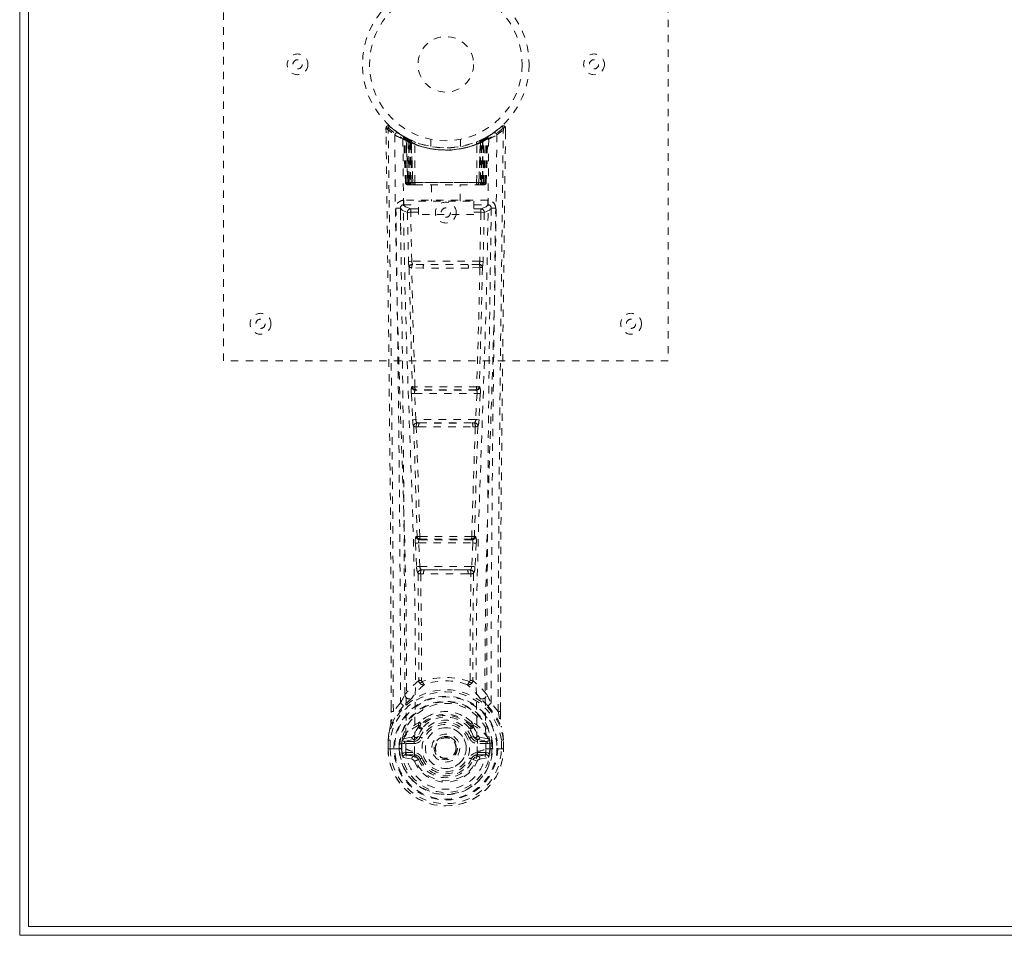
# Model space of a CAD drawing. Header units: inches. Extents: x 2.8 to 62.3, y 15.9 to 39.4.
# Tile 1 of 4: x 2.8 to 16.1, y 15.9 to 28.3. Entities that reach past the tile are written whole.
import ezdxf

# ---------------------------------------------------------------- set-up
doc = ezdxf.new("R2010")
doc.units = ezdxf.units.IN
doc.header["$MEASUREMENT"] = 0
doc.linetypes.add('SLD-Dashed', pattern=[0.075, 0.05, -0.025])
doc.linetypes.add('SLD-Solid', pattern=[0])

msp = doc.modelspace()

# ---------------------------------------------------------------- linework, layer by layer
at = {"color": 7, "linetype": 'SLD-Solid', "lineweight": 15}
for p, q in [((2.841, 15.936), (2.841, 39.436)), ((2.959, 39.318), (2.959, 16.054)), ((2.959, 16.054), (2.959, 39.318)), ((2.959, 16.054), (62.223, 16.054)), ((62.223, 16.054), (2.959, 16.054)), ((62.341, 15.936), (2.841, 15.936))]:
    msp.add_line(p, q, dxfattribs=at)
at = {"color": 7, "linetype": 'SLD-Dashed', "lineweight": 0}
for p, q in [((5.591, 23.686), (5.591, 31.686)), ((11.591, 31.686), (11.591, 23.686)), ((7.814, 26.828), (7.835, 26.85)), ((7.876, 26.815), (7.833, 26.849)), ((9.348, 26.849), (9.307, 26.815)), ((7.784, 26.827), (7.785, 26.76)), ((8.023, 26.712), (8.01, 26.72)), ((8.029, 26.708), (8.015, 26.716)), ((9.172, 26.72), (9.159, 26.712)), ((9.398, 26.828), (9.368, 26.828)), ((9.395, 26.764), (9.396, 26.828)), ((9.397, 26.761), (9.398, 26.828)), ((9.397, 26.761), (9.397, 26.827)), ((8.038, 26.688), (8.024, 26.696)), ((8.045, 26.09), (8.024, 26.696)), ((8.058, 26.09), (8.038, 26.688)), ((8.076, 26.684), (8.041, 26.702)), ((8.125, 26.642), (8.056, 26.677)), ((8.077, 26.09), (8.056, 26.677)), ((8.057, 26.68), (8.079, 26.087)), ((8.07, 26.687), (8.096, 26.673)), ((8.084, 26.647), (8.096, 26.673)), ((8.084, 26.647), (8.084, 26.09)), ((8.091, 26.644), (8.084, 26.647)), ((8.091, 26.644), (8.104, 26.67)), ((8.091, 26.09), (8.091, 26.644)), ((8.108, 26.668), (8.093, 26.675)), ((8.096, 26.673), (8.104, 26.67)), ((8.097, 26.641), (8.11, 26.667)), ((8.098, 26.09), (8.097, 26.641)), ((8.097, 26.641), (8.104, 26.637)), ((8.104, 26.637), (8.116, 26.664)), ((8.104, 26.637), (8.104, 26.09)), ((8.109, 26.667), (8.108, 26.668)), ((8.116, 26.632), (8.128, 26.658)), ((8.116, 26.632), (8.116, 26.09)), ((8.122, 26.629), (8.116, 26.632)), ((8.122, 26.629), (8.134, 26.656)), ((8.122, 26.09), (8.122, 26.629)), ((8.125, 26.642), (8.126, 26.641)), ((8.144, 26.09), (8.125, 26.642)), ((8.126, 26.641), (8.145, 26.09)), ((8.128, 26.658), (8.134, 26.656)), ((8.175, 26.09), (8.171, 26.612)), ((8.391, 26.675), (8.391, 26.579)), ((8.791, 26.579), (8.791, 26.675)), ((9.007, 26.09), (9.011, 26.612)), ((9.037, 26.09), (9.056, 26.641)), ((9.057, 26.642), (9.038, 26.09)), ((9.048, 26.656), (9.054, 26.658)), ((9.048, 26.656), (9.06, 26.629)), ((9.054, 26.658), (9.066, 26.632)), ((9.056, 26.641), (9.057, 26.642)), ((9.126, 26.677), (9.057, 26.642)), ((9.066, 26.632), (9.06, 26.629)), ((9.06, 26.629), (9.06, 26.09)), ((9.073, 26.667), (9.066, 26.664)), ((9.066, 26.664), (9.078, 26.637)), ((9.066, 26.09), (9.066, 26.632)), ((9.081, 26.671), (9.072, 26.667)), ((9.072, 26.667), (9.085, 26.641)), ((9.074, 26.668), (9.073, 26.667)), ((9.141, 26.702), (9.074, 26.668)), ((9.078, 26.67), (9.085, 26.673)), ((9.078, 26.67), (9.091, 26.644)), ((9.078, 26.637), (9.085, 26.641)), ((9.078, 26.09), (9.078, 26.637)), ((9.085, 26.641), (9.084, 26.09)), ((9.085, 26.673), (9.094, 26.677)), ((9.085, 26.673), (9.098, 26.647)), ((9.098, 26.647), (9.091, 26.644)), ((9.091, 26.644), (9.091, 26.09)), ((9.098, 26.09), (9.098, 26.647)), ((9.103, 26.087), (9.125, 26.68)), ((9.105, 26.09), (9.126, 26.677)), ((9.123, 26.09), (9.144, 26.688)), ((9.137, 26.09), (9.158, 26.696)), ((9.158, 26.696), (9.144, 26.688)), ((8.045, 26.09), (8.058, 26.09)), ((8.077, 26.09), (8.144, 26.09)), ((8.084, 26.09), (8.091, 26.09)), ((8.085, 26.061), (8.092, 26.061)), ((8.088, 26.061), (8.098, 26.061)), ((9.091, 26.09), (8.091, 26.09)), ((8.104, 26.09), (8.098, 26.09)), ((8.098, 26.061), (8.105, 26.061)), ((8.104, 26.09), (9.078, 26.09)), ((8.107, 26.061), (8.161, 26.061)), ((8.116, 26.09), (8.122, 26.09)), ((8.117, 26.061), (8.123, 26.061)), ((9.06, 26.09), (8.122, 26.09)), ((8.161, 26.061), (8.123, 26.061)), ((8.145, 26.09), (8.144, 26.09)), ((8.174, 26.061), (8.182, 26.061)), ((8.175, 26.09), (9.007, 26.09)), ((8.182, 26.061), (9, 26.061)), ((8.396, 26.061), (8.396, 25.839)), ((8.786, 25.839), (8.786, 26.061)), ((9, 26.061), (9.007, 26.061)), ((9.021, 26.061), (9.075, 26.061)), ((9.059, 26.061), (9.021, 26.061)), ((9.038, 26.09), (9.037, 26.09)), ((9.038, 26.09), (9.105, 26.09)), ((9.059, 26.061), (9.065, 26.061)), ((9.06, 26.09), (9.066, 26.09)), ((9.077, 26.061), (9.084, 26.061)), ((9.084, 26.09), (9.078, 26.09)), ((9.084, 26.061), (9.094, 26.061)), ((9.09, 26.061), (9.097, 26.061)), ((9.091, 26.09), (9.098, 26.09)), ((9.123, 26.09), (9.137, 26.09)), ((8.023, 25.852), (8.023, 25.792)), ((9.159, 25.852), (8.023, 25.852)), ((8.023, 25.792), (8.221, 25.792)), ((8.221, 25.659), (8.221, 25.839)), ((8.221, 25.839), (8.971, 25.839)), ((8.971, 25.839), (8.971, 25.659)), ((8.971, 25.792), (9.159, 25.792)), ((9.159, 25.792), (9.159, 25.852)), ((7.98, 25.754), (7.978, 25.746)), ((7.979, 25.744), (7.982, 25.456)), ((8.072, 25.689), (8.088, 25.028)), ((8.117, 25.735), (8.117, 25.69)), ((8.221, 25.735), (8.117, 25.735)), ((8.132, 25.029), (8.117, 25.69)), ((8.221, 25.69), (8.117, 25.69)), ((8.971, 25.659), (8.221, 25.659)), ((9.065, 25.735), (8.971, 25.735)), ((9.065, 25.69), (8.971, 25.69)), ((9.065, 25.69), (9.049, 25.029)), ((9.065, 25.735), (9.065, 25.69)), ((9.11, 25.689), (9.065, 25.69)), ((9.11, 25.689), (9.094, 25.028)), ((9.2, 25.457), (9.203, 25.744)), ((9.204, 25.746), (9.202, 25.754)), ((9.049, 25.029), (8.132, 25.029)), ((8.293, 24.986), (8.14, 24.988)), ((8.889, 24.986), (8.293, 24.986)), ((9.041, 24.988), (8.889, 24.986)), ((8.286, 24.937), (8.13, 24.944)), ((9.052, 24.944), (8.896, 24.937)), ((11.591, 23.686), (5.591, 23.686)), ((8.14, 23.337), (8.132, 23.334)), ((8.177, 23.291), (8.185, 23.295)), ((9.005, 23.291), (8.177, 23.291)), ((8.997, 23.295), (9.005, 23.291)), ((9.05, 23.334), (9.042, 23.337)), ((8.126, 23.244), (8.143, 22.891)), ((8.17, 23.246), (9.012, 23.246)), ((8.187, 22.894), (8.17, 23.246)), ((9.012, 23.246), (8.994, 22.894)), ((9.056, 23.244), (9.039, 22.891)), ((8.994, 22.894), (8.187, 22.894)), ((8.193, 22.798), (8.225, 22.797)), ((8.234, 22.849), (8.202, 22.849)), ((8.234, 22.849), (8.948, 22.849)), ((8.948, 22.849), (8.979, 22.849)), ((8.957, 22.797), (8.989, 22.798)), ((8.204, 21.321), (8.19, 21.316)), ((8.234, 21.273), (8.249, 21.278)), ((8.948, 21.273), (8.234, 21.273)), ((8.933, 21.278), (8.948, 21.273)), ((8.978, 21.321), (8.992, 21.316)), ((8.181, 21.226), (8.197, 20.909)), ((8.225, 21.229), (8.957, 21.229)), ((8.241, 20.911), (8.225, 21.229)), ((8.957, 21.229), (8.94, 20.911)), ((9.001, 21.226), (8.985, 20.909)), ((8.94, 20.911), (8.241, 20.911)), ((8.299, 20.866), (8.26, 20.867)), ((8.299, 20.866), (8.883, 20.866)), ((8.922, 20.867), (8.883, 20.866)), ((8.252, 20.813), (8.292, 20.813)), ((8.89, 20.813), (8.93, 20.813)), ((9.327, 19.878), (9.327, 18.954)), ((9.328, 18.954), (9.331, 19.878)), ((8.263, 19.373), (8.263, 19.373)), ((8.918, 19.373), (8.918, 19.373)), ((7.854, 18.954), (7.854, 19.007)), ((7.855, 19.008), (7.855, 18.954)), ((7.979, 19.071), (7.883, 18.955)), ((9.299, 18.955), (9.202, 19.071)), ((8.223, 18.769), (8.222, 18.75)), ((8.23, 18.797), (8.242, 18.815)), ((8.246, 18.763), (8.246, 18.745)), ((8.936, 18.745), (8.936, 18.763)), ((8.94, 18.815), (8.952, 18.797)), ((8.959, 18.769), (8.959, 18.75)), ((8.133, 18.608), (8.018, 18.587)), ((8.217, 18.619), (8.244, 18.608)), ((8.938, 18.608), (8.965, 18.619)), ((9.164, 18.587), (9.049, 18.608)), ((7.811, 18.573), (7.811, 18.569)), ((7.811, 18.453), (7.811, 18.569)), ((7.813, 18.569), (7.813, 18.452)), ((7.841, 18.569), (7.841, 18.455)), ((7.992, 18.525), (7.962, 18.527)), ((7.962, 18.526), (7.962, 18.527)), ((7.962, 18.455), (7.962, 18.526)), ((7.992, 18.526), (7.998, 18.544)), ((7.992, 18.525), (7.992, 18.456)), ((7.998, 18.544), (7.997, 18.534)), ((7.997, 18.534), (7.998, 18.455)), ((8.008, 18.575), (8.004, 18.571)), ((8.008, 18.575), (8.018, 18.587)), ((8.018, 18.587), (8.018, 18.587)), ((8.018, 18.587), (8.018, 18.587)), ((8.032, 18.553), (8.162, 18.578)), ((8.032, 18.553), (8.032, 18.523)), ((8.162, 18.553), (8.032, 18.553)), ((8.162, 18.523), (8.032, 18.523)), ((8.162, 18.578), (8.162, 18.553)), ((8.162, 18.523), (8.162, 18.553)), ((8.434, 18.462), (8.435, 18.478)), ((9.02, 18.578), (9.15, 18.553)), ((9.02, 18.578), (9.02, 18.553)), ((9.15, 18.553), (9.02, 18.553)), ((9.02, 18.523), (9.02, 18.553)), ((9.15, 18.523), (9.02, 18.523)), ((9.15, 18.523), (9.15, 18.553)), ((9.164, 18.587), (9.174, 18.576)), ((9.174, 18.576), (9.174, 18.576)), ((9.174, 18.575), (9.174, 18.576)), ((9.178, 18.571), (9.174, 18.575)), ((9.184, 18.544), (9.184, 18.534)), ((9.19, 18.526), (9.184, 18.544)), ((9.184, 18.534), (9.184, 18.455)), ((9.219, 18.527), (9.19, 18.525)), ((9.19, 18.456), (9.19, 18.525)), ((9.219, 18.527), (9.219, 18.526)), ((9.219, 18.526), (9.219, 18.456)), ((9.341, 18.455), (9.341, 18.569)), ((9.369, 18.452), (9.369, 18.569)), ((9.371, 18.569), (9.37, 18.573)), ((9.371, 18.453), (9.371, 18.569)), ((7.811, 18.453), (7.815, 18.453)), ((7.815, 18.453), (7.868, 18.453)), ((7.868, 18.453), (7.892, 18.453)), ((7.892, 18.453), (8.05, 18.453)), ((7.962, 18.455), (7.962, 18.455)), ((7.998, 18.455), (7.992, 18.456)), ((8.046, 18.401), (8.046, 18.371)), ((8.046, 18.401), (8.162, 18.401)), ((8.162, 18.351), (8.046, 18.371)), ((8.046, 18.371), (8.162, 18.371)), ((8.162, 18.401), (8.162, 18.371)), ((8.162, 18.351), (8.162, 18.371)), ((8.167, 18.416), (8.168, 18.418)), ((8.435, 18.454), (8.434, 18.462)), ((9.014, 18.418), (9.014, 18.416)), ((9.02, 18.401), (9.02, 18.371)), ((9.02, 18.401), (9.136, 18.401)), ((9.136, 18.371), (9.02, 18.351)), ((9.02, 18.351), (9.02, 18.371)), ((9.02, 18.371), (9.136, 18.371)), ((9.132, 18.453), (9.29, 18.453)), ((9.136, 18.371), (9.136, 18.401)), ((9.184, 18.455), (9.19, 18.456)), ((9.29, 18.453), (9.313, 18.453)), ((9.313, 18.453), (9.367, 18.453)), ((9.367, 18.453), (9.371, 18.453)), ((8.015, 18.335), (8.134, 18.312)), ((8.222, 18.307), (8.218, 18.315)), ((8.244, 18.317), (8.222, 18.307)), ((8.96, 18.307), (8.938, 18.317)), ((8.96, 18.307), (9.015, 18.285)), ((9.048, 18.312), (9.166, 18.335))]:
    msp.add_line(p, q, dxfattribs=at)
at = {"color": 7, "linetype": 'SLD-Dashed', "lineweight": 0, "flags": 128}
for points in [[(7.833, 26.848), (7.826, 26.852), (7.818, 26.854), (7.809, 26.855), (7.801, 26.853), (7.795, 26.85), (7.789, 26.844), (7.786, 26.838), (7.785, 26.83)], [(9.347, 26.85), (9.315, 26.822), (9.307, 26.815)], [(9.394, 26.827), (9.393, 26.835), (9.389, 26.843), (9.384, 26.849), (9.378, 26.854), (9.371, 26.857), (9.363, 26.858), (9.356, 26.856), (9.35, 26.852)], [(7.854, 19.007), (7.845, 21.577), (7.818, 24.202), (7.784, 26.828)], [(7.784, 26.828), (7.785, 26.827), (7.787, 26.827), (7.793, 26.828), (7.803, 26.828), (7.809, 26.828), (7.814, 26.828)], [(7.883, 18.955), (7.882, 20.419), (7.873, 21.893), (7.858, 23.34), (7.855, 23.587), (7.852, 23.846), (7.85, 24.061), (7.847, 24.29), (7.844, 24.54), (7.84, 24.811), (7.837, 25.029), (7.834, 25.292), (7.83, 25.616), (7.827, 25.826), (7.824, 26.084), (7.82, 26.346), (7.817, 26.594), (7.814, 26.828)], [(7.903, 26.734), (7.911, 25.687), (7.93, 24.642), (7.959, 23.6), (7.994, 22.562), (8.029, 21.528), (8.054, 20.498), (8.062, 19.473), (8.05, 18.453)], [(8.018, 26.713), (8.024, 26.702), (8.029, 26.688)], [(9.279, 26.734), (9.271, 25.687), (9.252, 24.642), (9.223, 23.6), (9.187, 22.562), (9.153, 21.528), (9.128, 20.498), (9.119, 19.473), (9.132, 18.453)], [(9.299, 18.955), (9.3, 20.421), (9.309, 21.893), (9.324, 23.34), (9.326, 23.561), (9.329, 23.791), (9.331, 23.994), (9.334, 24.193), (9.337, 24.408), (9.338, 24.558), (9.34, 24.715), (9.342, 24.872), (9.344, 24.989), (9.346, 25.129), (9.348, 25.291), (9.352, 25.624), (9.355, 25.828), (9.358, 26.083), (9.361, 26.344), (9.365, 26.593), (9.368, 26.828)], [(9.331, 19.878), (9.336, 21.577), (9.364, 24.202), (9.397, 26.761)], [(8.012, 26.679), (8.021, 25.634), (8.042, 24.591), (8.074, 23.551), (8.112, 22.515), (8.148, 21.484), (8.174, 20.457), (8.182, 19.435), (8.168, 18.419)], [(8.055, 26.685), (8.056, 26.679), (8.056, 26.677)], [(9.17, 26.679), (9.161, 25.634), (9.14, 24.591), (9.108, 23.551), (9.07, 22.516), (9.034, 21.485), (9.008, 20.458), (9, 19.436), (9.014, 18.419)], [(8.084, 26.09), (8.069, 26.09), (8.056, 26.09), (8.048, 26.09), (8.045, 26.09)], [(8.058, 26.09), (8.062, 26.09), (8.071, 26.09), (8.083, 26.09), (8.098, 26.09)], [(8.077, 26.091), (8.078, 26.084), (8.078, 26.082)], [(8.116, 26.09), (8.108, 26.09), (8.1, 26.09), (8.093, 26.09), (8.087, 26.09), (8.082, 26.09), (8.079, 26.09), (8.077, 26.09), (8.077, 26.09)], [(8.106, 26.061), (8.106, 26.061), (8.108, 26.061)], [(8.145, 26.09), (8.148, 26.09), (8.154, 26.09), (8.164, 26.09), (8.175, 26.09)], [(9.007, 26.09), (9.018, 26.09), (9.027, 26.09), (9.034, 26.09), (9.037, 26.09)], [(9.105, 26.09), (9.105, 26.09), (9.103, 26.09), (9.1, 26.09), (9.095, 26.09), (9.089, 26.09), (9.082, 26.09), (9.074, 26.09), (9.066, 26.09)], [(9.084, 26.09), (9.099, 26.09), (9.111, 26.09), (9.12, 26.09), (9.123, 26.09)], [(9.137, 26.09), (9.134, 26.09), (9.126, 26.09), (9.113, 26.09), (9.098, 26.09)], [(8.117, 25.735), (8.048, 25.763), (8.023, 25.792)], [(9.159, 25.792), (9.134, 25.763), (9.065, 25.735)], [(7.918, 25.746), (7.92, 25.61), (7.922, 25.438), (7.925, 25.229), (7.928, 24.984), (7.932, 24.735), (7.934, 24.516), (7.936, 24.362), (7.938, 24.224), (7.94, 24.103), (7.942, 23.947), (7.944, 23.784), (7.946, 23.628), (7.956, 22.815), (7.964, 21.997), (7.972, 21.024), (7.978, 20.034), (7.979, 19.071)], [(7.978, 25.746), (8.003, 25.718), (8.072, 25.689)], [(8.117, 25.69), (8.101, 25.69), (8.087, 25.689), (8.077, 25.689), (8.072, 25.689)], [(9.11, 25.689), (9.179, 25.718), (9.204, 25.746)], [(9.202, 19.071), (9.203, 19.591), (9.205, 20.124), (9.207, 20.67), (9.211, 21.184), (9.215, 21.714), (9.22, 22.266), (9.225, 22.755), (9.228, 23.012), (9.232, 23.285), (9.235, 23.574), (9.239, 23.878), (9.243, 24.153), (9.246, 24.394), (9.248, 24.585), (9.251, 24.8), (9.254, 25.041), (9.257, 25.266), (9.26, 25.459), (9.262, 25.619), (9.264, 25.746)], [(8.132, 25.029), (8.117, 25.029), (8.103, 25.028), (8.092, 25.028), (8.088, 25.028)], [(8.889, 24.986), (8.591, 24.986), (8.293, 24.986)], [(9.094, 25.028), (9.09, 25.028), (9.079, 25.028), (9.065, 25.029), (9.049, 25.029)], [(8.096, 24.946), (8.116, 24.14), (8.14, 23.337)], [(8.174, 23.334), (8.15, 24.138), (8.13, 24.944)], [(8.896, 24.937), (8.591, 24.937), (8.286, 24.937)], [(9.052, 24.944), (9.032, 24.138), (9.007, 23.334)], [(9.086, 24.946), (9.066, 24.14), (9.042, 23.337)], [(8.17, 23.246), (8.155, 23.245), (8.141, 23.245), (8.13, 23.244), (8.126, 23.244)], [(9.056, 23.244), (9.052, 23.244), (9.041, 23.245), (9.027, 23.245), (9.012, 23.246)], [(8.187, 22.894), (8.172, 22.893), (8.158, 22.892), (8.147, 22.892), (8.143, 22.891)], [(8.143, 22.891), (8.145, 22.859), (8.146, 22.857)], [(9.039, 22.891), (9.034, 22.892), (9.024, 22.892), (9.01, 22.893), (8.994, 22.894)], [(9.039, 22.891), (9.037, 22.859), (9.036, 22.857)], [(8.158, 22.802), (8.182, 22.06), (8.204, 21.321)], [(8.24, 21.315), (8.218, 22.055), (8.193, 22.798)], [(8.989, 22.798), (8.964, 22.055), (8.942, 21.315)], [(9.024, 22.802), (8.999, 22.06), (8.978, 21.321)], [(8.225, 21.229), (8.224, 21.237), (8.224, 21.245), (8.225, 21.253), (8.226, 21.26), (8.229, 21.27), (8.234, 21.273)], [(8.948, 21.273), (8.952, 21.27), (8.956, 21.26), (8.957, 21.253), (8.957, 21.245), (8.957, 21.237), (8.957, 21.229)], [(8.225, 21.229), (8.21, 21.228), (8.196, 21.227), (8.186, 21.227), (8.181, 21.226)], [(9.001, 21.226), (8.996, 21.227), (8.986, 21.227), (8.972, 21.228), (8.957, 21.229)], [(8.241, 20.911), (8.227, 20.91), (8.213, 20.91), (8.202, 20.909), (8.197, 20.909)], [(8.883, 20.866), (8.591, 20.865), (8.299, 20.866)], [(8.922, 20.867), (8.923, 20.867), (8.925, 20.868), (8.928, 20.871), (8.933, 20.881), (8.938, 20.895), (8.94, 20.911)], [(8.985, 20.909), (8.98, 20.909), (8.969, 20.91), (8.955, 20.91), (8.94, 20.911)], [(8.216, 20.82), (8.226, 20.099), (8.228, 19.381)], [(8.252, 20.813), (8.262, 20.092), (8.263, 19.373)], [(8.89, 20.813), (8.591, 20.811), (8.292, 20.813)], [(8.918, 19.373), (8.92, 20.092), (8.93, 20.813)], [(8.966, 20.82), (8.955, 20.099), (8.954, 19.381)], [(8.225, 19.372), (8.125, 19.284), (8.039, 19.184)], [(8.225, 19.372), (8.227, 19.362), (8.232, 19.353), (8.238, 19.347), (8.246, 19.344), (8.254, 19.344), (8.261, 19.347), (8.268, 19.353), (8.273, 19.362)], [(8.908, 19.362), (8.914, 19.353), (8.92, 19.347), (8.928, 19.344), (8.936, 19.344), (8.944, 19.347), (8.95, 19.353), (8.954, 19.362), (8.956, 19.372)], [(9.143, 19.184), (9.057, 19.284), (8.956, 19.372)], [(8.132, 19.135), (8.126, 19.129), (8.117, 19.12)], [(9.065, 19.12), (9.056, 19.129), (9.05, 19.135)], [(8.022, 19.032), (7.921, 18.908), (7.842, 18.754)], [(9.16, 19.032), (9.261, 18.908), (9.34, 18.754)], [(7.883, 18.955), (7.877, 18.955), (7.871, 18.955), (7.866, 18.955), (7.86, 18.955), (7.857, 18.955), (7.854, 18.954), (7.853, 18.954), (7.854, 18.954)], [(8.373, 18.902), (8.316, 18.873), (8.242, 18.815)], [(8.94, 18.815), (8.866, 18.873), (8.808, 18.902)], [(9.328, 18.954), (9.329, 18.954), (9.328, 18.954), (9.325, 18.955), (9.321, 18.955), (9.316, 18.955), (9.311, 18.955), (9.304, 18.955), (9.299, 18.955)], [(7.842, 18.754), (7.825, 18.674), (7.811, 18.573)], [(7.811, 18.569), (7.824, 18.666), (7.84, 18.743)], [(7.842, 18.754), (7.84, 18.748), (7.84, 18.743)], [(8.222, 18.75), (8.19, 18.698), (8.16, 18.63)], [(8.959, 18.75), (8.992, 18.698), (9.022, 18.63)], [(9.342, 18.743), (9.342, 18.748), (9.34, 18.754)], [(9.37, 18.573), (9.359, 18.663), (9.34, 18.754)], [(9.371, 18.569), (9.358, 18.666), (9.342, 18.743)], [(8.16, 18.63), (8.147, 18.613), (8.133, 18.608)], [(8.275, 18.732), (8.245, 18.683), (8.217, 18.619)], [(8.272, 18.596), (8.267, 18.599), (8.262, 18.601), (8.257, 18.603), (8.253, 18.604), (8.249, 18.606), (8.247, 18.607), (8.245, 18.608), (8.244, 18.608)], [(8.965, 18.619), (8.937, 18.683), (8.907, 18.732)], [(8.91, 18.596), (8.915, 18.599), (8.92, 18.601), (8.925, 18.603), (8.929, 18.604), (8.933, 18.606), (8.935, 18.607), (8.937, 18.608), (8.938, 18.608)], [(9.022, 18.63), (9.035, 18.613), (9.049, 18.608)], [(7.811, 18.573), (7.812, 18.573), (7.814, 18.573), (7.817, 18.572), (7.821, 18.572), (7.825, 18.571), (7.83, 18.571), (7.836, 18.57), (7.841, 18.569)], [(7.811, 18.569), (7.811, 18.569), (7.812, 18.569), (7.815, 18.569), (7.818, 18.569), (7.823, 18.569), (7.828, 18.569), (7.835, 18.569), (7.841, 18.569)], [(7.992, 18.525), (7.992, 18.525), (7.992, 18.526)], [(8.032, 18.523), (8.014, 18.526), (7.997, 18.534)], [(9.184, 18.534), (9.168, 18.526), (9.15, 18.523)], [(9.19, 18.526), (9.19, 18.525), (9.19, 18.525)], [(9.37, 18.573), (9.37, 18.573), (9.368, 18.573), (9.365, 18.572), (9.361, 18.572), (9.357, 18.571), (9.352, 18.571), (9.346, 18.57), (9.341, 18.569)], [(9.341, 18.569), (9.347, 18.569), (9.353, 18.569), (9.359, 18.569), (9.364, 18.569), (9.367, 18.569), (9.37, 18.569), (9.371, 18.569), (9.371, 18.569)], [(7.841, 18.455), (7.835, 18.455), (7.828, 18.454), (7.823, 18.454), (7.818, 18.454), (7.815, 18.453), (7.812, 18.453), (7.811, 18.453), (7.811, 18.453)], [(7.992, 18.456), (7.989, 18.455), (7.982, 18.455), (7.973, 18.455), (7.962, 18.455)], [(8.003, 18.384), (8.023, 18.397), (8.046, 18.401)], [(9.014, 18.416), (9.008, 18.339), (8.985, 18.265), (8.946, 18.196), (8.893, 18.136), (8.828, 18.087), (8.754, 18.051), (8.674, 18.029), (8.591, 18.022), (8.508, 18.029), (8.428, 18.051), (8.354, 18.087), (8.289, 18.136), (8.236, 18.196), (8.197, 18.265), (8.173, 18.339), (8.167, 18.416)], [(9.02, 18.351), (8.983, 18.337), (8.969, 18.323)], [(9.136, 18.401), (9.159, 18.397), (9.179, 18.384)], [(9.371, 18.453), (9.371, 18.453), (9.37, 18.453), (9.367, 18.453), (9.364, 18.454), (9.359, 18.454), (9.353, 18.454), (9.347, 18.455), (9.341, 18.455)], [(8.272, 18.328), (8.267, 18.326), (8.262, 18.324), (8.257, 18.322), (8.253, 18.32), (8.249, 18.319), (8.247, 18.318), (8.245, 18.317), (8.244, 18.317)], [(8.91, 18.328), (8.915, 18.326), (8.92, 18.324), (8.925, 18.322), (8.929, 18.32), (8.933, 18.319), (8.935, 18.318), (8.937, 18.317), (8.938, 18.317)], [(8.969, 18.323), (8.964, 18.316), (8.96, 18.307)]]:
    msp.add_lwpolyline(points, dxfattribs=at)
at = {"color": 7, "linetype": 'SLD-Dashed', "lineweight": 0}
for centre, radius in [((8.591, 27.686), 1.125), ((8.591, 27.686), 1.03), ((8.591, 27.686), 0.375), ((6.591, 27.686), 0.14), ((10.591, 27.686), 0.14), ((6.591, 27.686), 0.0625), ((10.591, 27.686), 0.0625), ((8.591, 25.686), 0.141), ((8.591, 25.686), 0.0625), ((6.091, 24.186), 0.141), ((11.091, 24.186), 0.141), ((6.091, 24.186), 0.0625), ((11.091, 24.186), 0.0625), ((8.591, 18.462), 0.7), ((8.591, 18.462), 0.69), ((8.591, 18.462), 0.623), ((8.591, 18.462), 0.32), ((8.591, 18.462), 0.275), ((8.591, 18.462), 0.188), ((8.591, 18.462), 0.157), ((8.591, 18.462), 0.142), ((8.591, 18.462), 0.14), ((8.591, 18.462), 0.138)]:
    msp.add_circle(centre, radius, dxfattribs=at)
for centre, radius, start, end in [((7.814, 26.828), 0.03, 47.8634, 180.7206), ((8.589, 27.683), 1.124, 227.9087, 235.362), ((8.595, 27.681), 1.12, 304.6289, 312.0869), ((9.368, 26.828), 0.03, 359.279, 132.137), ((9.297, 26.784), 0.0836, 31.9062, 52.5484), ((8.593, 27.732), 1.213, 228.1751, 235.3206), ((8.591, 27.687), 1.158, 227.8705, 312.1289), ((7.933, 26.734), 0.03, 55.9344, 179.8281), ((8.579, 27.925), 1.37, 240.4509, 245.5696), ((8.591, 27.687), 1.129, 235.3539, 240.4867), ((7.994, 26.695), 0.03, 1.9779, 58.9562), ((8.573, 27.656), 1.092, 238.9428, 239.8538), ((7.974, 26.658), 0.0714, 31.6409, 58.923), ((8.008, 26.687), 0.0299, 1.9025, 59.725), ((8.59, 27.684), 1.125, 239.7346, 244.7307), ((8.601, 27.708), 1.153, 239.9615, 244.0338), ((8.606, 27.661), 1.098, 298.6334, 300.2659), ((9.174, 26.687), 0.0299, 120.2756, 178.093), ((8.591, 27.687), 1.128, 299.5116, 304.6476), ((9.188, 26.695), 0.03, 121.0509, 178.0109), ((8.603, 27.925), 1.37, 294.4308, 299.5495), ((9.249, 26.734), 0.03, 0.1696, 124.0679), ((8.591, 27.728), 1.208, 304.6683, 311.8411), ((8.053, 26.666), 0.0429, 114.1639, 163.0311), ((8.591, 27.718), 1.19, 240.8884, 299.1116), ((8.572, 27.31), 0.823, 228.267, 233.6315), ((8.591, 27.686), 1.128, 240.489, 299.511), ((8.57, 27.303), 0.814, 229.1488, 234.4937), ((8.026, 26.676), 0.0299, 1.8039, 60.7713), ((8.587, 27.679), 1.119, 240.7853, 245.7547), ((8.026, 26.676), 0.03, 16.8843, 61.2777), ((8.571, 27.298), 0.807, 230.3879, 235.6802), ((8.591, 27.685), 1.155, 244.3785, 295.6215), ((8.591, 27.685), 1.155, 245.0796, 294.9204), ((8.095, 26.641), 0.0297, 1.4742, 64.5212), ((8.096, 26.64), 0.0297, 1.4852, 64.5688), ((8.591, 27.685), 1.155, 246.0603, 293.9397), ((8.546, 27.236), 0.729, 234.781, 239.0001), ((8.141, 26.63), 0.0346, 328.9872, 15.1387), ((8.591, 27.65), 1.12, 247.9468, 292.0532), ((9.041, 26.63), 0.0345, 164.8469, 211.0222), ((8.635, 27.237), 0.73, 301.0025, 305.2148), ((8.592, 27.684), 1.125, 294.2592, 299.2008), ((9.086, 26.64), 0.0297, 115.433, 178.5202), ((9.087, 26.641), 0.0297, 115.4787, 178.5223), ((8.612, 27.298), 0.806, 304.3173, 309.6145), ((8.615, 27.299), 0.808, 305.4893, 310.8704), ((9.141, 26.545), 0.138, 89.4168, 113.4588), ((8.61, 27.31), 0.823, 306.3709, 311.7328), ((9.156, 26.676), 0.0299, 119.2287, 178.1961), ((9.154, 26.678), 0.0273, 117.6534, 182.3012), ((9.129, 26.666), 0.0429, 16.9731, 65.8373), ((8.075, 26.091), 0.03, 181.9931, 269.996), ((8.106, 26.134), 0.0742, 215.9504, 253.2585), ((8.088, 26.091), 0.03, 181.9651, 269.9746), ((8.103, 26.229), 0.166, 259.5978, 268.3417), ((8.107, 26.091), 0.03, 181.9316, 269.9363), ((8.504, 26.083), 0.413, 179.0175, 183.0348), ((8.677, 26.084), 0.58, 179.3772, 182.0466), ((8.529, 26.083), 0.425, 179.0404, 182.947), ((8.562, 26.083), 0.446, 179.0943, 182.8187), ((8.566, 26.083), 0.443, 179.0764, 182.8181), ((8.174, 26.091), 0.0299, 181.7996, 269.8116), ((8.175, 26.091), 0.0299, 181.7952, 269.8161), ((8.21, 26.084), 0.0354, 169.2858, 219.1925), ((8.971, 26.084), 0.0369, 321.8553, 9.6663), ((9.007, 26.091), 0.0299, 270.1875, 358.2035), ((9.008, 26.091), 0.0299, 270.1862, 358.2048), ((8.613, 26.083), 0.447, 357.189, 0.9025), ((9.07, 26.097), 0.0356, 262.0678, 350.2948), ((8.622, 26.083), 0.444, 357.1775, 0.9141), ((9.075, 26.091), 0.03, 270.0624, 358.0675), ((8.652, 26.083), 0.426, 357.0594, 0.9579), ((8.502, 26.084), 0.582, 357.9572, 0.6139), ((9.079, 26.227), 0.164, 271.7062, 280.6247), ((8.679, 26.083), 0.412, 356.9614, 0.9909), ((9.093, 26.091), 0.03, 270.0302, 358.03), ((9.076, 26.134), 0.0742, 286.7383, 324.0528), ((9.107, 26.091), 0.03, 270.004, 358.0047), ((8.023, 25.747), 0.105, 90.0037, 180.7379), ((8.022, 25.75), 0.0423, 88.0385, 173.4283), ((9.159, 25.747), 0.105, 359.2624, 89.9954), ((9.16, 25.75), 0.0423, 6.5701, 91.9617), ((7.954, 24.148), 1.598, 89.133, 91.2842), ((-491.485, 17.866), 499.525, 0.15119, 0.90395), ((8.117, 25.69), 0.0451, 90.4299, 180.9022), ((9.065, 25.69), 0.0451, 359.0358, 89.5696), ((508.684, 17.866), 499.542, 179.09607, 179.8488), ((9.228, 24.149), 1.597, 88.7154, 90.8679), ((8.489, 25.028), 0.401, 180.0762, 191.8385), ((8.142, 24.942), 0.0456, 91.7561, 175.8252), ((8.239, 24.94), 0.109, 154.2134, 178.3463), ((8.238, 25.028), 0.105, 179.6305, 202.4762), ((8.374, 24.949), 0.0889, 155.6064, 187.6329), ((8.808, 24.949), 0.0888, 352.364, 24.3967), ((8.944, 25.028), 0.105, 337.5272, 0.3692), ((8.942, 24.94), 0.111, 1.7856, 25.6605), ((9.04, 24.942), 0.0456, 4.1751, 88.2454), ((8.693, 25.028), 0.401, 348.1488, 359.9218), ((8.122, 25.084), 0.141, 259.4673, 273.0567), ((9.06, 25.083), 0.139, 266.8582, 280.6181), ((8.332, 23.275), 0.209, 163.5058, 188.4144), ((8.177, 23.336), 0.0451, 182.9183, 269.4055), ((8.185, 23.34), 0.0451, 182.9914, 269.3779), ((8.167, 23.424), 0.091, 253, 274.8407), ((8.225, 23.261), 0.0564, 148.2467, 195.732), ((8.229, 23.327), 0.055, 173.1641, 216.3313), ((8.591, -13.312), 36.648, 89.3489, 90.651), ((8.591, -9.52), 32.817, 89.2909, 90.7091), ((8.997, 23.34), 0.0451, 270.6195, 357.0128), ((8.953, 23.327), 0.0546, 323.5184, 6.9862), ((9.005, 23.336), 0.0451, 270.5948, 357.0784), ((8.957, 23.261), 0.0563, 344.2678, 31.7594), ((9.015, 23.424), 0.0908, 265.1443, 287.0289), ((8.85, 23.275), 0.209, 351.5807, 16.4978), ((8.281, 22.859), 0.136, 180.7189, 204.7065), ((8.255, 22.892), 0.068, 178.3645, 218.9018), ((8.927, 22.892), 0.068, 321.1096, 1.6285), ((8.9, 22.859), 0.136, 335.338, 359.2465), ((8.203, 22.803), 0.0456, 91.2558, 181.8243), ((8.185, 22.881), 0.0837, 251.1193, 275.2117), ((8.279, 22.808), 0.0867, 151.6281, 186.573), ((8.305, 22.81), 0.0814, 151.3055, 188.7583), ((8.591, 55.586), 32.791, 269.3607, 270.6393), ((8.591, 56.205), 33.358, 269.3871, 270.6129), ((8.876, 22.81), 0.0814, 351.2416, 28.6948), ((8.98, 22.807), 0.0424, 40.4453, 90.4177), ((8.903, 22.808), 0.0869, 353.4615, 28.3407), ((8.997, 22.882), 0.0843, 264.8714, 288.7979), ((8.979, 22.804), 0.0448, 357.9389, 42.9047), ((8.341, 21.255), 0.163, 158.124, 190.2236), ((8.235, 21.319), 0.0451, 183.2266, 269.1386), ((8.249, 21.323), 0.0451, 183.3957, 269.101), ((8.233, 21.39), 0.0751, 247.0781, 274.8879), ((8.591, -16.05), 37.367, 89.4615, 90.5382), ((8.297, 21.309), 0.0579, 174.2282, 212.34), ((8.591, -11.317), 32.597, 89.3981, 90.6019), ((8.933, 21.323), 0.0451, 270.8963, 356.607), ((8.885, 21.309), 0.0574, 327.5003, 5.9279), ((8.948, 21.39), 0.0749, 265.0974, 292.9448), ((8.947, 21.319), 0.0451, 270.8598, 356.7734), ((8.841, 21.255), 0.163, 349.7787, 21.8739), ((8.378, 20.9), 0.181, 177.2212, 206.4659), ((8.262, 20.821), 0.0457, 91.8534, 181.7306), ((8.299, 20.909), 0.0575, 177.829, 227.5819), ((8.355, 20.824), 0.104, 155.9741, 186.1331), ((8.391, 20.826), 0.1, 156.5206, 187.7734), ((8.791, 20.826), 0.101, 352.2351, 23.4733), ((8.92, 20.821), 0.0457, 358.2714, 88.1462), ((8.827, 20.824), 0.104, 353.8633, 24.0295), ((8.804, 20.9), 0.181, 333.5367, 2.7744), ((8.246, 20.886), 0.073, 245.7435, 274.5997), ((8.936, 20.887), 0.0735, 265.5142, 294.1464), ((8.591, 18.449), 0.966, 70.8189, 109.1817), ((8.863, 18.623), 0.893, 128.8521, 145.0114), ((8.214, 19.38), 0.0134, 326.0967, 3.2836), ((8.286, 19.377), 0.0608, 184.0445, 286.2246), ((8.26, 19.444), 0.0708, 242.7169, 272.7164), ((8.276, 19.374), 0.0128, 186.6085, 257.6898), ((8.345, 19.379), 0.0738, 193.2451, 235.0174), ((8.591, 18.525), 0.844, 70.0603, 109.9397), ((8.896, 19.377), 0.0608, 253.7743, 355.9558), ((8.837, 19.379), 0.0738, 304.976, 346.7615), ((8.319, 18.623), 0.893, 34.9892, 51.1477), ((8.906, 19.374), 0.0128, 282.3309, 353.3745), ((8.922, 19.444), 0.0708, 267.2834, 297.2823), ((8.968, 19.38), 0.0133, 176.7966, 213.9492), ((8.591, 18.462), 0.787, 8.0937, 171.9063), ((8.591, 18.462), 0.758, 8.0937, 171.9063), ((3.256, 21.618), 5.367, 331.6684, 333.0311), ((8.099, 19.186), 0.0608, 182.5707, 302.0031), ((9.082, 19.186), 0.0608, 238.0027, 357.427), ((13.942, 21.626), 5.384, 206.9716, 208.3298), ((8.591, 18.462), 0.632, 5.8274, 174.1726), ((8.313, 19.389), 0.461, 223.6616, 230.8254), ((8.591, 18.462), 0.602, 6.0327, 173.9673), ((9.572, 17.454), 2.212, 131.1315, 134.4921), ((7.61, 17.453), 2.213, 45.5081, 48.8676), ((8.869, 19.389), 0.461, 309.1748, 316.3356), ((6.667, 18.924), 1.187, 351.2125, 1.4269), ((4.369, 19.571), 3.567, 346.7476, 350.0573), ((8.591, 18.45), 0.453, 40.451, 139.549), ((8.591, 18.423), 0.494, 47.4885, 132.5115), ((8.591, 18.469), 0.411, 39.7062, 140.2938), ((8.591, 18.482), 0.473, 62.614, 117.386), ((12.814, 19.572), 3.569, 189.9437, 193.252), ((10.515, 18.924), 1.187, 178.5728, 188.789), ((8.455, 18.371), 0.492, 115.7079, 155.4802), ((8.399, 18.365), 0.441, 113.5935, 149.7437), ((8.253, 18.753), 0.0305, 185.7215, 315.4463), ((8.245, 18.79), 0.0459, 241.1397, 271.6939), ((8.267, 18.772), 0.0448, 146.2239, 184.9361), ((8.245, 18.809), 0.046, 241.1944, 271.7038), ((8.281, 18.818), 0.0396, 185.1659, 232.8889), ((8.591, 18.462), 0.376, 22.774, 157.226), ((8.279, 18.762), 0.033, 131.6135, 178.1188), ((8.273, 18.767), 0.0347, 219.3924, 272.7347), ((8.591, 18.462), 0.346, 22.7739, 157.2261), ((8.591, 18.462), 0.275, 90, 270), ((8.591, 18.462), 0.275, 270, 90), ((8.929, 18.753), 0.0305, 224.5482, 354.2849), ((8.909, 18.767), 0.0347, 267.2668, 320.6043), ((8.901, 18.818), 0.0396, 307.1197, 354.8292), ((8.903, 18.762), 0.033, 1.8836, 48.3805), ((8.937, 18.809), 0.046, 268.2937, 298.8082), ((8.937, 18.79), 0.0459, 268.3055, 298.8636), ((8.721, 18.366), 0.499, 24.8893, 63.9926), ((8.914, 18.772), 0.0448, 355.0831, 33.9446), ((8.783, 18.365), 0.441, 30.2263, 66.4275), ((8.163, 18.608), 0.0299, 181.1709, 268.9517), ((8.191, 18.636), 0.031, 190.1765, 328.3499), ((8.157, 18.643), 0.0649, 274.9236, 338.6806), ((8.162, 18.642), 0.089, 270, 337.226), ((8.591, 18.462), 0.156, 65.2931, 110.0155), ((9.02, 18.642), 0.089, 202.774, 270), ((8.991, 18.636), 0.031, 211.5712, 349.9019), ((9.025, 18.643), 0.0649, 201.316, 265.0799), ((9.019, 18.608), 0.0299, 271.1004, 358.7747), ((8.113, 18.53), 0.116, 159.6366, 173.1091), ((8.032, 18.584), 0.0306, 205.4312, 270.9249), ((8.162, 18.642), 0.119, 269.9995, 337.2265), ((9.02, 18.642), 0.119, 202.7745, 269.9995), ((9.15, 18.584), 0.0306, 269.0712, 334.5748), ((9.098, 18.538), 0.0863, 4.5613, 22.6978), ((9.341, 18.569), 0.03, 0.0028, 5.051), ((8.591, 18.462), 0.78, 180, 359.3038), ((8.591, 18.462), 0.78, 180.7166, 359.2834), ((8.591, 18.462), 0.75, 180.5684, 359.4316), ((8.591, 18.462), 0.629, 180.6527, 359.3473), ((8.591, 18.462), 0.599, 180.6527, 359.3473), ((8.591, 18.462), 0.593, 180.6711, 187.6091), ((8.207, 18.411), 0.206, 187.66, 201.6561), ((8.045, 18.341), 0.0299, 88.0492, 192.1068), ((8.173, 18.651), 0.233, 238.0374, 268.5941), ((8.591, 18.447), 0.541, 179.3502, 0.6498), ((8.163, 18.321), 0.0301, 91.4234, 197.6526), ((8.162, 18.282), 0.119, 22.7735, 90.0005), ((8.162, 18.282), 0.089, 22.774, 90), ((8.156, 18.28), 0.0715, 29.6267, 85.2105), ((9.02, 18.282), 0.119, 90.0005, 157.2255), ((9.02, 18.282), 0.089, 90, 157.226), ((9.013, 18.64), 0.221, 270.3098, 302.5188), ((9.019, 18.321), 0.0301, 342.351, 88.5752), ((9.137, 18.341), 0.0299, 347.8902, 91.9516), ((8.975, 18.411), 0.206, 338.343, 352.3384), ((8.591, 18.462), 0.593, 352.3909, 359.3289), ((9.193, 17.393), 1.062, 88.5476, 90.1457), ((8.125, 18.267), 0.0454, 22.4828, 78.689), ((7.623, 19.659), 1.478, 291.6237, 293.9238), ((8.591, 18.462), 0.459, 202.774, 337.226), ((8.591, 18.462), 0.4, 202.774, 337.226), ((8.591, 18.462), 0.376, 202.774, 337.226), ((8.591, 18.462), 0.346, 202.7739, 337.2261), ((9.056, 18.267), 0.0454, 101.2501, 157.5741)]:
    msp.add_arc(centre, radius, start, end, dxfattribs=at)

doc.saveas('drawing.dxf')
